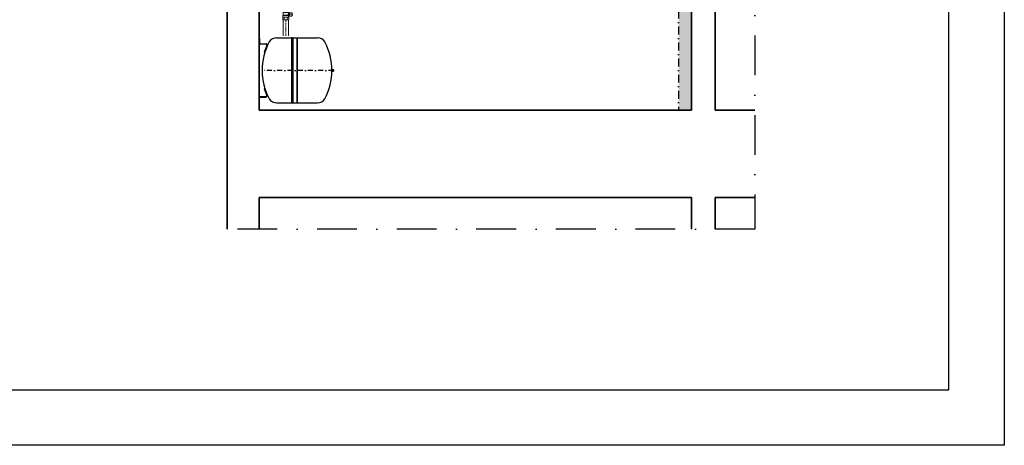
# Model space of a CAD drawing. Header units: millimetres. Extents: x -15538 to -14053, y -265397 to -264347.
# Tile 2 of 35: x -14672 to -14053, y -265397 to -265129. Entities that reach past the tile are written whole.
import ezdxf

# ---------------------------------------------------------------- set-up
doc = ezdxf.new("R2010")
doc.units = ezdxf.units.MM
for name, pattern in [('ACAD_ISO05W100', [33, 24, -3, 0, -3, 0, -3]), ('ACAD_ISO08W100', [36, 24, -3, 6, -3]), ('DASHDOT', [25.4, 12.7, -6.35, 0, -6.35]), ('DASHDOT2', [0.5, 0.25, -0.125, 0, -0.125])]:
    doc.linetypes.add(name, pattern=pattern)
doc.layers.get('0').update_dxf_attribs({"color": 20, "lineweight": 35})
for name, color, linetype in [('-- Budynek', 35, 'Continuous'), ('-- RAMKA', 11, 'Continuous'), ('-- urządzenia', 51, 'Continuous'), ('Oś', 1, 'ACAD_ISO05W100')]:
    doc.layers.add(name, color=color, linetype=linetype)
doc.layers.add('-- CO_rury', color=51, linetype='Continuous', lineweight=9)

# ---------------------------------------------------------------- blocks, each defined once
blk = doc.blocks.new('*U356')
at = {"layer": '-- RAMKA', "color": 50}
blk.add_lwpolyline([(0, 2970), (2100, 2970), (2100, 0), (0, 0)], close=True, dxfattribs=at)
at = {"layer": '-- RAMKA', "color": 11}
blk.add_lwpolyline([(300, 69.4), (2030, 69.4), (2030, 2900), (300, 2900)], close=True, dxfattribs=at)
blk = doc.blocks.new('-- NG 50_p')
at = {"color": 11, "linetype": 'Continuous', "ltscale": 0.5, "extrusion": (0, 1, 0)}
for p, q in [((-5, 459.6), (-5, 467.6)), ((-4.5, 468.1), (4.5, 468.1)), ((4.5, 459.1), (-4.5, 459.1)), ((5, 459.6), (5, 467.6))]:
    blk.add_line(p, q, dxfattribs=at)
at = {"color": 50, "linetype": 'DASHDOT', "ltscale": 2.5}
blk.add_line((0, 468.1), (0, 20), dxfattribs=at)
at = {"color": 0}
for p, q in [((-204.5, 240.5), (-204.5, 367.8)), ((204.5, 240.5), (204.5, 367.8)), ((-201.5, 237.5), (-204.5, 240.5)), ((-204.5, 211.8), (-204.5, 237.5)), ((-204.5, 110.2), (-204.5, 203.1)), ((201.5, 237.5), (204.5, 240.5)), ((204.5, 211.8), (204.5, 237.5)), ((204.5, 110.2), (204.5, 203.1))]:
    blk.add_line(p, q, dxfattribs=at)
at = {"color": 50, "linetype": 'Continuous', "ltscale": 0.5, "extrusion": (0, 1, 0)}
for p, q in [((-204.5, 240.5), (204.5, 240.5)), ((-204.5, 211.8), (204.5, 211.8)), ((-204.5, 203.1), (204.5, 203.1)), ((-201.5, 237.5), (201.5, 237.5))]:
    blk.add_line(p, q, dxfattribs=at)
at = {"color": 11, "extrusion": (0, 1, 0)}
for p, q in [((-200, 2), (-185, 2)), ((-200, 0), (-200, 2)), ((-185, 2), (-175.8, 2)), ((-167.8, 10), (-167.8, 42)), ((-165.7, 42), (-165.7, 10)), ((-115.5, 31.8), (-114.8, 33.8)), ((115.5, 31.8), (114.8, 33.8)), ((165.7, 42), (165.7, 10)), ((167.8, 10), (167.8, 42)), ((185, 2), (175.8, 2)), ((200, 2), (185, 2)), ((200, 0), (200, 2)), ((-185, 0), (-200, 0)), ((-175.8, 0), (-185, 0)), ((175.8, 0), (185, 0)), ((185, 0), (200, 0))]:
    blk.add_line(p, q, dxfattribs=at)
at = {"color": 11}
for p, q in [((-187.5, 0), (-187.5, 2)), ((187.5, 0), (187.5, 2))]:
    blk.add_line(p, q, dxfattribs=at)
at = {"color": 0}
for centre, radius, start, end in [((0, 77.7), 380.9, 61.93091, 118.06909), ((-150, 367.8), 54.5, 122.41896, 180.0929), ((150, 367.8), 54.5, 359.9071, 57.58104), ((-200.3, 207.5), 5.5, 146.37175, 213.62825), ((200.3, 207.5), 5.5, 326.37175, 33.62825), ((-150, 110.1), 54.5, 179.9071, 237.58104), ((0, 399.1), 379.9, 241.85326, 298.14674), ((150, 110.1), 54.5, 302.41896, 0.0929)]:
    blk.add_arc(centre, radius, start, end, dxfattribs=at)
at = {"color": 11, "linetype": 'Continuous', "ltscale": 0.5}
for centre, radius, start, end in [((-4.5, 467.6), 0.5, 90, 180), ((-4.5, 459.6), 0.5, 180, 270), ((-3.5, 458.6), 0.5, 0, 90), ((0, 468.1), 1.5, 0, 180), ((3.5, 458.6), 0.5, 90, 180), ((4.5, 467.6), 0.5, 0, 90), ((4.5, 459.6), 0.5, 270, 0)]:
    blk.add_arc(centre, radius, start, end, dxfattribs=at)
at = {"color": 11}
for centre, radius, start, end in [((-175.8, 10), 8.02, 269.83911, 359.84973), ((-175.8, 10), 10, 269.83982, 359.85318), ((-158, 42), 9.76, 88.55291, 180), ((-158.5, 42.2), 7.22, 78.87093, 181.89654), ((9.9, 388.8), 378.3, 243.80348, 250.65074), ((-9.9, 388.8), 378.3, 289.34926, 296.19652), ((158.5, 42.2), 7.22, 358.10346, 101.12907), ((158, 42), 9.76, 0, 91.44709), ((175.8, 10), 10, 180.14682, 270.16018), ((175.8, 10), 8.02, 180.15027, 270.16089)]:
    blk.add_arc(centre, radius, start, end, dxfattribs=at)
at = {"color": 0}
for centre, start_param, end_param in [((-207, 211.9), 4.126525, 4.677357), ((-207, 203.1), -1.535765, -0.984932)]:
    blk.add_ellipse(centre, major_axis=(0, 2.52), ratio=0.999989, start_param=start_param, end_param=end_param, dxfattribs=at)
at = {"color": 0, "extrusion": (0, 0, -1)}
for centre, start_param, end_param in [((207, 211.9), 4.126525, 4.677357), ((207, 203.1), -1.535765, -0.984932)]:
    blk.add_ellipse(centre, major_axis=(0, 2.52), ratio=0.999989, start_param=start_param, end_param=end_param, dxfattribs=at)
blk = doc.blocks.new('*U346')
at = {"color": 0, "ltscale": 10}
for p, q in [((-524.9, 16.9), (-422.7, 16.9)), ((-524.9, -16.9), (-422.7, -16.9))]:
    blk.add_line(p, q, dxfattribs=at)
at = {"color": 50, "linetype": 'DASHDOT2', "ltscale": 20}
blk.add_line((-524.9, 0), (-422.7, 0), dxfattribs=at)
blk = doc.blocks.new('-- SU R 25')
at = {"color": 0, "linetype": 'Continuous'}
for p, q in [((-3.92, 1.9), (-5.52, 1.9)), ((-3.92, -1.9), (-3.92, 1.9)), ((-3.92, 1.8), (-2.94, 1.8)), ((-2.77, 1.66), (-2.85, 1.77)), ((-1.51, 1.72), (-0.92, 1.72)), ((-0.37, 1.4), (-0.92, 1.72)), ((-0.37, 1.4), (0.73, 1.4)), ((0.73, 1.4), (0.83, 1.5)), ((0.83, 1.5), (1.38, 1.5)), ((1.38, 1.5), (1.53, 1.68)), ((1.53, 1.68), (1.68, 1.68)), ((3.29, 1.9), (1.68, 1.9)), ((1.68, -1.9), (1.68, 1.9)), ((3.29, -1.9), (3.29, 1.9)), ((3.29, 1.5), (3.58, 1.5)), ((3.58, 1.64), (3.88, 1.64)), ((3.88, 1.64), (4, 1.9)), ((5.53, 1.9), (4, 1.9)), ((-5.52, -1.9), (-3.92, -1.9)), ((-3.92, -1.8), (-2.85, -1.8)), ((-2.77, -1.73), (-2.85, -1.8)), ((-2.77, -1.73), (-0.92, -1.73)), ((-0.37, -1.4), (-0.92, -1.73)), ((-0.37, -1.4), (0.73, -1.4)), ((0.73, -1.4), (0.83, -1.5)), ((0.83, -1.5), (1.38, -1.5)), ((1.38, -1.5), (1.53, -1.69)), ((1.53, -1.69), (1.68, -1.69)), ((1.68, -1.9), (3.29, -1.9)), ((3.29, -1.5), (3.58, -1.5)), ((3.58, -1.64), (3.88, -1.64)), ((3.88, -1.64), (4, -1.9)), ((4, -1.9), (5.53, -1.9))]:
    blk.add_line(p, q, dxfattribs=at)
at = {"color": 50}
for p, q in [((-5.52, -1.9), (-5.52, 1.9)), ((-3.92, 0.91), (-5.52, 0.91)), ((-2.94, 2.05), (-2.94, 1.8)), ((-2.85, -1.8), (-2.85, 1.77)), ((-2.77, -1.73), (-2.77, 1.66)), ((-2.72, 3.78), (-1.73, 3.78)), ((-2.72, 3.78), (-2.72, 3.75)), ((-2.62, 3.78), (-2.62, 4.15)), ((-2.62, 4.15), (-1.83, 4.15)), ((-2.62, 4.15), (-2.62, 3.78)), ((-2.47, 2.5), (-2.47, 1.95)), ((-1.97, 2.5), (-2.47, 2.5)), ((-1.97, 2.1), (-2.47, 2.1)), ((-2.41, 1.95), (-2.47, 1.95)), ((-2.43, 4.15), (-2.43, 3.78)), ((-2.42, 3.78), (-2.42, 4.15)), ((-1.97, 1.95), (-2.04, 1.95)), ((-2.03, 4.15), (-2.03, 3.78)), ((-2.02, 3.78), (-2.02, 4.15)), ((-1.97, 1.95), (-1.97, 2.5)), ((-1.92, 2.75), (-1.92, 2.05)), ((-1.83, 4.15), (-1.83, 3.78)), ((-1.83, 4.15), (-1.83, 3.78)), ((-1.73, 3.78), (-1.73, 3.75)), ((-1.51, 2.05), (-1.51, 1.72)), ((-0.92, 0.49), (-0.92, 1.72)), ((-0.37, 1.02), (-0.37, 1.4)), ((-0.37, 0.35), (-0.37, -0.35)), ((0.33, 0.35), (-0.37, 0.35)), ((0.33, -0.35), (0.33, 0.35)), ((0.73, 0.75), (0.73, 1.4)), ((0.83, 0.58), (0.83, 1.5)), ((1.38, -1.5), (1.38, 1.5)), ((1.53, -1.69), (1.53, 1.68)), ((3.29, 0.96), (1.68, 0.96)), ((1.68, 0.54), (3.29, 0.54)), ((3.58, -1.64), (3.58, 1.64)), ((3.88, -1.64), (3.88, 1.64)), ((4.08, 1.87), (4.08, 1.9)), ((4.08, 0.74), (4.08, 0.82)), ((4.08, 0.74), (5.53, 0.74)), ((5.53, -1.9), (5.53, 1.9)), ((-5.52, -0.91), (-3.92, -0.91)), ((-0.92, -1.73), (-0.92, -0.49)), ((-0.37, -0.35), (0.33, -0.35)), ((-0.37, -1.4), (-0.37, -1.03)), ((0.73, -1.4), (0.73, -0.75)), ((0.83, -1.5), (0.83, -0.58)), ((3.29, -0.54), (1.68, -0.54)), ((1.68, -0.96), (3.29, -0.96)), ((5.53, -0.74), (4.08, -0.74)), ((4.08, -0.82), (4.08, -0.74)), ((4.08, -1.9), (4.08, -1.87))]:
    blk.add_line(p, q, dxfattribs=at)
at = {"color": 11, "linetype": 'Continuous'}
for p, q in [((-3.3, 3.75), (3.7, 3.75)), ((-3.3, 3.75), (-3.3, 2.75)), ((-3.27, 2.75), (-3.3, 2.75)), ((-3.27, 2.75), (-3.27, 2.05)), ((-3.27, 2.05), (-2.48, 2.05)), ((-2.48, 2.75), (-2.48, 2.05)), ((-1.9, 2.75), (-2.48, 2.75)), ((-1.25, 2.05), (-1.92, 2.05)), ((-1.9, 2.75), (-1.9, 2.05)), ((-1.25, 2.75), (-1.25, 2.05)), ((-1.25, 2.75), (3.13, 2.75)), ((-0.65, 0.96), (-1.17, 0.06)), ((0.5, 1.02), (-0.55, 1.02)), ((1.12, 0.06), (0.6, 0.96)), ((3.43, 2.45), (3.43, 1.75)), ((3.43, 1.75), (3.7, 1.75)), ((3.7, 3.75), (3.7, 1.75)), ((-1.17, -0.06), (-0.65, -0.96)), ((-0.55, -1.03), (0.5, -1.03)), ((0.6, -0.96), (1.12, -0.06))]:
    blk.add_line(p, q, dxfattribs=at)
at = {"color": 0}
for p, q in [((-2.52, 4.15), (-2.52, 4.15)), ((-2.52, 4.15), (-2.33, 4.15)), ((-2.32, 4.15), (-2.33, 4.15)), ((-2.32, 4.15), (-1.93, 4.15)), ((-1.92, 4.15), (-1.93, 4.15))]:
    blk.add_line(p, q, dxfattribs=at)
at = {"color": 0, "linetype": 'Continuous'}
for centre, radius, start, end in [((-2.02, 4.12), 2.5, 248.30503, 250.50735), ((-2.22, 3.27), 1.7, 250.8901, 294.68559)]:
    blk.add_arc(centre, radius, start, end, dxfattribs=at)
at = {"color": 11, "linetype": 'Continuous'}
for centre, radius, start, end in [((-0.02, 0), 1.15, 176.96239, 183.03761), ((-0.02, 0), 1.15, 116.96239, 123.03761), ((-0.02, 0), 1.15, 56.96239, 63.03761), ((-0.02, 0), 1.15, 356.96239, 3.03761), ((3.13, 2.45), 0.3, 0, 90), ((-0.02, 0), 1.15, 236.96239, 243.03761), ((-0.02, 0), 1.15, 296.96239, 303.03761)]:
    blk.add_arc(centre, radius, start, end, dxfattribs=at)
at = {"color": 50}
for centre, radius, start, end in [((6, 1.34), 1.99, 164.7169, 195.2831), ((7.95, 0), 3.95, 169.16112, 190.83888), ((6, -1.34), 1.99, 164.7169, 195.2831)]:
    blk.add_arc(centre, radius, start, end, dxfattribs=at)
blk.add_ellipse((-2.22, 1.77), major_axis=(-0.715, 0), ratio=0.267857, start_param=-1.836016, end_param=-1.305577, dxfattribs=at)

msp = doc.modelspace()

# ---------------------------------------------------------------- hatches: boundary and pattern name
at = {"layer": 'Oś', "linetype": 'DASHDOT2', "ltscale": 300}
h = msp.add_hatch(dxfattribs=at)
h.set_pattern_fill('HONEY', color=50, scale=1.5, angle=45)
h.set_pattern_definition([(45, (-145794.732, -213145.5314), (2.13497036, 7.96781778), [4.7625, -9.525]), (165, (-145794.732, -213145.5314), (-7.96781779, -2.13497033), [4.7625, -9.525]), (105, (-145794.732, -213145.5314), (-5.83284743, 5.83284745), [-9.525, 4.7625])])
h.paths.add_polyline_path([(-14257.62, -264688.94), (-14257.62, -265185.94), (-14249.62, -265185.94), (-14249.62, -264688.94)])

# ---------------------------------------------------------------- linework, layer by layer
at = {"layer": '-- Budynek', "color": 50, "linetype": 'DASHDOT2', "ltscale": 100}
msp.add_lwpolyline([(-14209.62, -264637.94), (-14209.62, -265260.94), (-14541.62, -265260.94)], dxfattribs=at)
for p, q in [((-14541.62, -264688.94), (-14541.62, -265260.94)), ((-14521.62, -264688.94), (-14521.62, -265185.94)), ((-14249.62, -264688.94), (-14249.62, -265185.94)), ((-14234.62, -264688.94), (-14234.62, -265185.94)), ((-14521.62, -265185.94), (-14249.62, -265185.94)), ((-14234.62, -265185.94), (-14209.62, -265185.94)), ((-14521.62, -265240.94), (-14521.62, -265260.94)), ((-14521.62, -265240.94), (-14249.62, -265240.94)), ((-14249.62, -265240.94), (-14249.62, -265260.94)), ((-14234.62, -265260.94), (-14234.62, -265240.94)), ((-14234.62, -265240.94), (-14209.62, -265240.94))]:
    msp.add_line(p, q)
at = {"layer": 'Oś', "color": 50, "linetype": 'DASHDOT2', "ltscale": 20}
msp.add_line((-14257.62, -264688.94), (-14257.62, -265185.94), dxfattribs=at)

# ---------------------------------------------------------------- block references
at = {"layer": '-- CO_rury', "color": 11, "linetype": 'ACAD_ISO08W100', "ltscale": 20, "xscale": -1, "rotation": 269.9999999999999}
msp.add_blockref('-- SU R 25', (-14504.82, -265123.5, 0), dxfattribs=at)
at = {"layer": '-- CO_rury', "linetype": 'ACAD_ISO08W100', "ltscale": 20, "xscale": -0.1, "yscale": 0.1, "zscale": 0.1, "rotation": 269.9999999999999}
msp.add_blockref('*U346', (-14504.82, -265086.75), dxfattribs=at)
at = {"layer": '-- urządzenia', "xscale": 0.1, "yscale": 0.1, "rotation": 269.9999999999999}
msp.add_blockref('-- NG 50_p', (-14521.62, -265160.94), dxfattribs=at)
at = {"xscale": 0.5, "yscale": 0.5, "zscale": 0.5, "rotation": 270}
msp.add_blockref('*U356', (-15537.73, -264346.94), dxfattribs=at)

doc.saveas('drawing.dxf')
